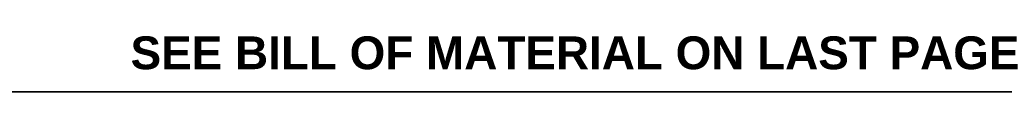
# Model space of a CAD drawing. Header units: inches. Extents: x 2 to 121, y 2 to 79.
# Tile 61 of 97: x 68.11 to 94.3, y 1.85 to 3.34. Entities that reach past the tile are written whole.
import ezdxf

# ---------------------------------------------------------------- set-up
doc = ezdxf.new("R2010")
doc.units = ezdxf.units.IN
doc.header["$LTSCALE"] = 7.278232
doc.header["$MEASUREMENT"] = 0
doc.layers.get('0').update_dxf_attribs({"lineweight": 25})
doc.layers.add('Sketch Geometry(ANSI)', color=7, linetype='Continuous', lineweight=25)
doc.layers.add('Symbols(ANSI)', color=7, linetype='Continuous', lineweight=25)
doc.styles.add('Current-ANSI', font='arial.ttf')
doc.styles.add('Dimension-ANSI', font='arialbd.ttf')

# ---------------------------------------------------------------- blocks, each defined once
blk = doc.blocks.new('Borders 10_EXM - B (Inch)')
at = {"layer": 'Sketch Geometry(ANSI)', "linetype": 'Continuous', "lineweight": 35}
blk.add_line((0.3979, 0.2545), (16.3979, 0.2545), dxfattribs=at)
at = {"layer": 'Symbols(ANSI)', "color": 7, "style": 'Current-ANSI'}
blk.add_attdef('FILENAME_AND_PATH_001', (5.9364, 10.7181), '', height=0.09, dxfattribs=at)

msp = doc.modelspace()

# ---------------------------------------------------------------- block references
at = {"xscale": 7.278232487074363, "yscale": 7.278232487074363, "zscale": 7.278232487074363}
msp.add_blockref('Borders 10_EXM - B (Inch)', (0, 0), dxfattribs=at)

# ---------------------------------------------------------------- texts
at = {"layer": 'Symbols(ANSI)', "color": 7, "insert": (82.8823, 2.8875), "char_height": 0.873388, "width": 23.662689, "attachment_point": 5, "style": 'Dimension-ANSI'}
msp.add_mtext('\\fArial|b1|i0;SEE BILL OF MATERIAL ON LAST PAGE', dxfattribs=at)

doc.saveas('drawing.dxf')
